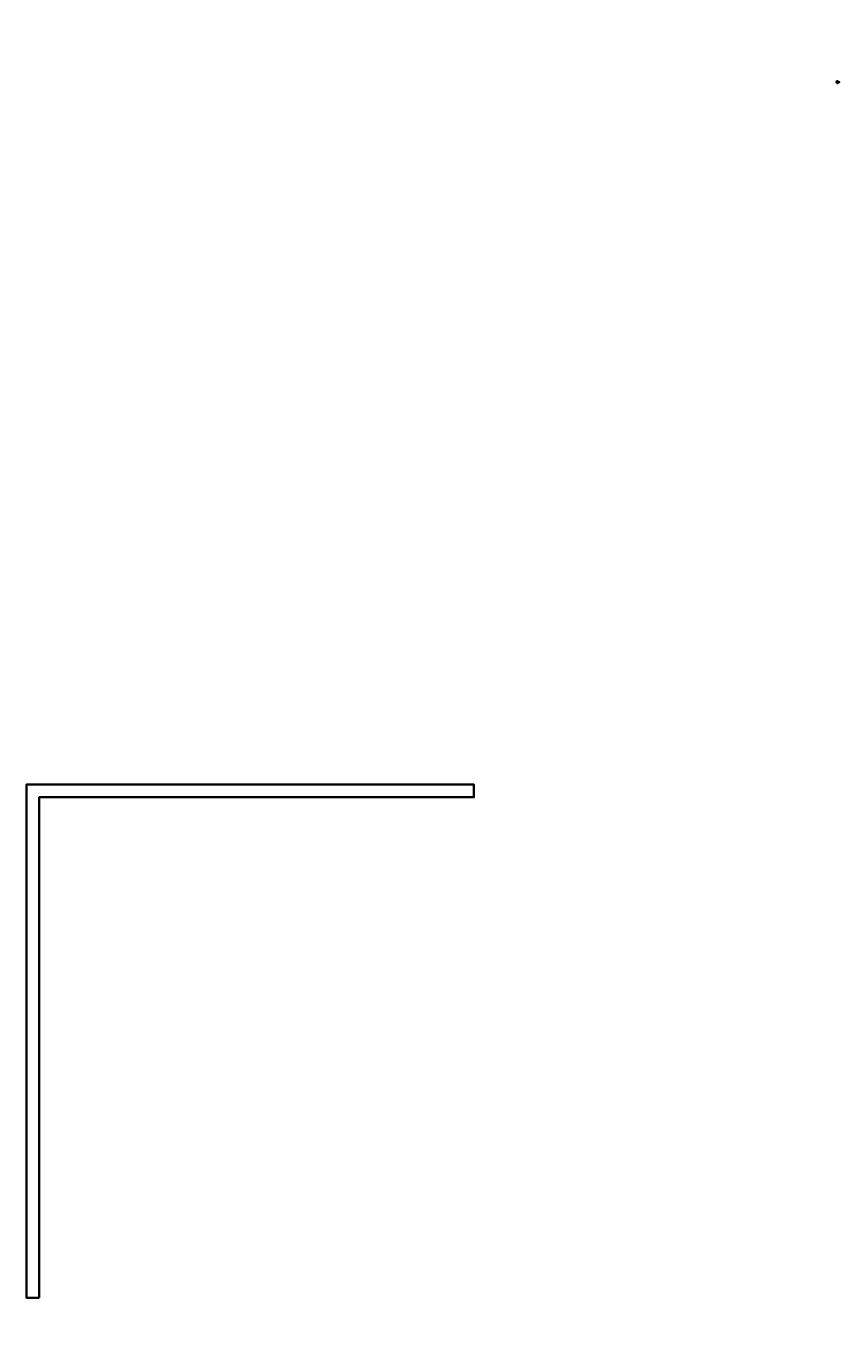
# Model space of a CAD drawing. Header units: millimetres. Extents: x -1893473 to 942156, y -568027 to 942944.
# Tile 22 of 256: x -15266 to 7134, y -385441 to -349084. Entities that reach past the tile are written whole.
import ezdxf

# ---------------------------------------------------------------- set-up
doc = ezdxf.new("R2010")
doc.units = ezdxf.units.MM
doc.header["$LTSCALE"] = 0.2
doc.linetypes.add('HIDDEN', pattern=[9.525, 6.35, -3.175])
for name, color, linetype, lineweight in [('P-Linia1', 3, 'Continuous', 53), ('P-Linia2', 2, 'Continuous', 25), ('P-Opis ściany', 6, 'Continuous', 9)]:
    doc.layers.add(name, color=color, linetype=linetype, lineweight=lineweight)
doc.styles.add('_Fd Opis', font='arial.ttf')

# ---------------------------------------------------------------- blocks, each defined once
blk = doc.blocks.new('A$C66492EDE')
at = {"layer": 'P-Opis ściany', "color": 212, "lineweight": 13, "true_color": 0xd100d1, "insert": (-14882, 8516), "char_height": 160, "attachment_point": 4, "rotation": 90, "style": '_Fd Opis'}
blk.add_mtext('\\pi-2007.8;{\\W0.8;Nie wystawiać starterów -\\P\\pi-1214.7;otwór drzwiowy}', dxfattribs=at)

msp = doc.modelspace()

# ---------------------------------------------------------------- linework, layer by layer
at = {"layer": 'P-Linia1'}
for points in [[(7055.66142, -350612.98314), (7055.66142, -350627.80313)], [(7055.66142, -350612.98314), (7067.93638, -350612.98314)], [(7055.66142, -350626.60313), (7055.66142, -350627.80313)], [(7057.16142, -350627.80313), (7055.66142, -350627.80313)], [(7057.16142, -350627.80313), (7081.88635, -350627.80313), (7081.88635, -350612.50814), (7067.93638, -350612.50814)], [(7063.38641, -350614.98314), (7057.66142, -350614.98314), (7057.66142, -350627.80313)], [(7057.66142, -350615.44314), (7062.08139, -350615.44314), (7062.08136, -350619.75316)], [(7057.66142, -350615.44314), (7057.66142, -350616.64314)], [(7057.66142, -350616.64314), (7060.88138, -350616.64314), (7060.88135, -350619.76427)], [(7060.88137, -350618.00317), (7057.66142, -350618.00317)], [(7057.66142, -350618.00317), (7057.66142, -350619.20317)], [(7060.88136, -350619.20317), (7057.66142, -350619.20317)], [(7057.66142, -350626.60313), (7072.86138, -350626.60313)], [(7057.66142, -350626.60313), (7057.66142, -350627.80313)], [(7058.46142, -350615.44314), (7058.46142, -350616.64314)], [(7058.46142, -350618.00317), (7058.46142, -350619.20317)], [(7058.46142, -350626.60313), (7058.46142, -350627.80313)], [(7059.26142, -350615.44314), (7059.26142, -350616.64314)], [(7059.26142, -350618.00317), (7059.26142, -350619.20317)], [(7059.26142, -350626.60313), (7059.26142, -350627.80313)], [(7063.38641, -350621.75316), (7060.88135, -350621.75316), (7060.88135, -350619.75316)], [(7062.08136, -350619.75316), (7063.38641, -350619.75316)], [(7063.38641, -350614.98314), (7063.38641, -350616.03314)], [(7063.38641, -350619.75316), (7063.38641, -350616.03314)], [(7063.38641, -350616.03314), (7066.75143, -350616.03314), (7066.75143, -350618.13319), (7064.58641, -350618.13319)], [(7064.58641, -350619.75316), (7063.38641, -350619.75316)], [(7063.38641, -350626.60313), (7063.38641, -350621.75316)], [(7064.58641, -350619.75316), (7064.58641, -350618.13319)], [(7064.58641, -350619.75316), (7064.88135, -350619.75316), (7064.88135, -350621.75316), (7064.58641, -350621.75316)], [(7064.58641, -350626.60313), (7064.58641, -350621.75316)], [(7066.75143, -350616.75814), (7070.58643, -350616.75814), (7070.58643, -350613.70814)], [(7067.93638, -350612.98314), (7067.93638, -350612.50814)], [(7070.58643, -350612.50814), (7070.58643, -350613.70814)], [(7072.86138, -350613.70814), (7070.58643, -350613.70814)], [(7071.38643, -350612.50814), (7071.38643, -350613.70814)], [(7072.18643, -350612.50814), (7072.18643, -350613.70814)], [(7072.86138, -350626.60313), (7072.86138, -350613.70814)], [(7074.06138, -350626.60313), (7080.68635, -350626.60313), (7080.68635, -350613.70814), (7074.06138, -350613.70814)], [(7074.06138, -350626.60313), (7074.06138, -350613.70814)]]:
    msp.add_lwpolyline(points, dxfattribs=at)
at = {"layer": 'P-Linia1', "linetype": 'HIDDEN', "lineweight": 25}
for points in [[(7058.06142, -350615.44314), (7058.06142, -350616.64314)], [(7058.06142, -350618.00317), (7058.06142, -350619.20317)], [(7058.06142, -350626.60313), (7058.06142, -350627.80313)], [(7058.86142, -350615.44314), (7058.86142, -350616.64314)], [(7058.86142, -350618.00317), (7058.86142, -350619.20317)], [(7058.86142, -350626.60313), (7058.86142, -350627.80313)], [(7059.66142, -350615.44314), (7059.66142, -350616.64314)], [(7059.66142, -350618.00317), (7059.66142, -350619.20317)], [(7059.66142, -350626.60313), (7059.66142, -350627.80313)], [(7062.08136, -350619.75316), (7060.88135, -350619.75316)], [(7063.3864, -350621.75316), (7064.58641, -350621.75316)], [(7063.38641, -350616.75814), (7066.75143, -350616.75814)], [(7064.58641, -350618.13319), (7063.38641, -350618.13319)], [(7064.58641, -350619.36428), (7063.42103, -350619.36428)], [(7070.98643, -350612.50814), (7070.98643, -350613.70814)], [(7071.78643, -350612.50814), (7071.78643, -350613.70814)], [(7072.58643, -350612.50814), (7072.58643, -350613.70814)]]:
    msp.add_lwpolyline(points, dxfattribs=at)
at = {"layer": 'P-Linia1'}
for points in [[(7059.01638, -350613.23314), (7059.61638, -350613.23314), (7059.61638, -350614.95314), (7059.01638, -350614.95314)], [(7065.82141, -350614.63314), (7066.32141, -350614.63314), (7066.32141, -350616.03314), (7065.82141, -350616.03314)]]:
    msp.add_lwpolyline(points, close=True, dxfattribs=at)
at = {"layer": 'P-Linia2'}
for points in [[(7081.88635, -350612.50814), (7055.66142, -350612.50814), (7055.66142, -350627.80313), (7081.88635, -350627.80313)], [(7063.38641, -350626.60313), (7057.66142, -350626.60313), (7057.66142, -350620.30368), (7063.38641, -350620.30368)], [(7072.86138, -350626.60313), (7065.06892, -350626.60313), (7065.06892, -350616.75814), (7072.86138, -350616.75814)], [(7074.06138, -350613.70814), (7080.68635, -350613.70814), (7080.68635, -350626.60313), (7074.06138, -350626.60313)], [(7133.65842, -350612.30814), (7107.03349, -350612.30814), (7107.03349, -350628.00313), (7133.65842, -350628.00313)], [(7114.75848, -350626.40313), (7109.43349, -350626.40313), (7109.43349, -350620.50368), (7114.75848, -350620.50368)], [(7124.23346, -350626.40313), (7116.84099, -350626.40313), (7116.84099, -350616.95814), (7124.23346, -350616.95814)], [(7125.83346, -350613.90814), (7132.05842, -350613.90814), (7132.05842, -350626.40313), (7125.83346, -350626.40313)]]:
    msp.add_lwpolyline(points, close=True, dxfattribs=at)
at = {"layer": 'P-Linia2', "color": 1, "lineweight": 35, "true_color": 0xf50000}
msp.add_lwpolyline([(-14915.61701, -384124.5562), (-14915.61701, -370329.55754), (-2940.65339, -370329.55754), (-2940.65339, -369979.55754), (-15265.61701, -369979.55754), (-15265.61701, -384124.5562)], close=True, dxfattribs=at)

# ---------------------------------------------------------------- block references
at = {"layer": 'P-Opis ściany'}
msp.add_blockref('A$C66492EDE', (12303.36593, -131701.6753), dxfattribs=at)

doc.saveas('drawing.dxf')
